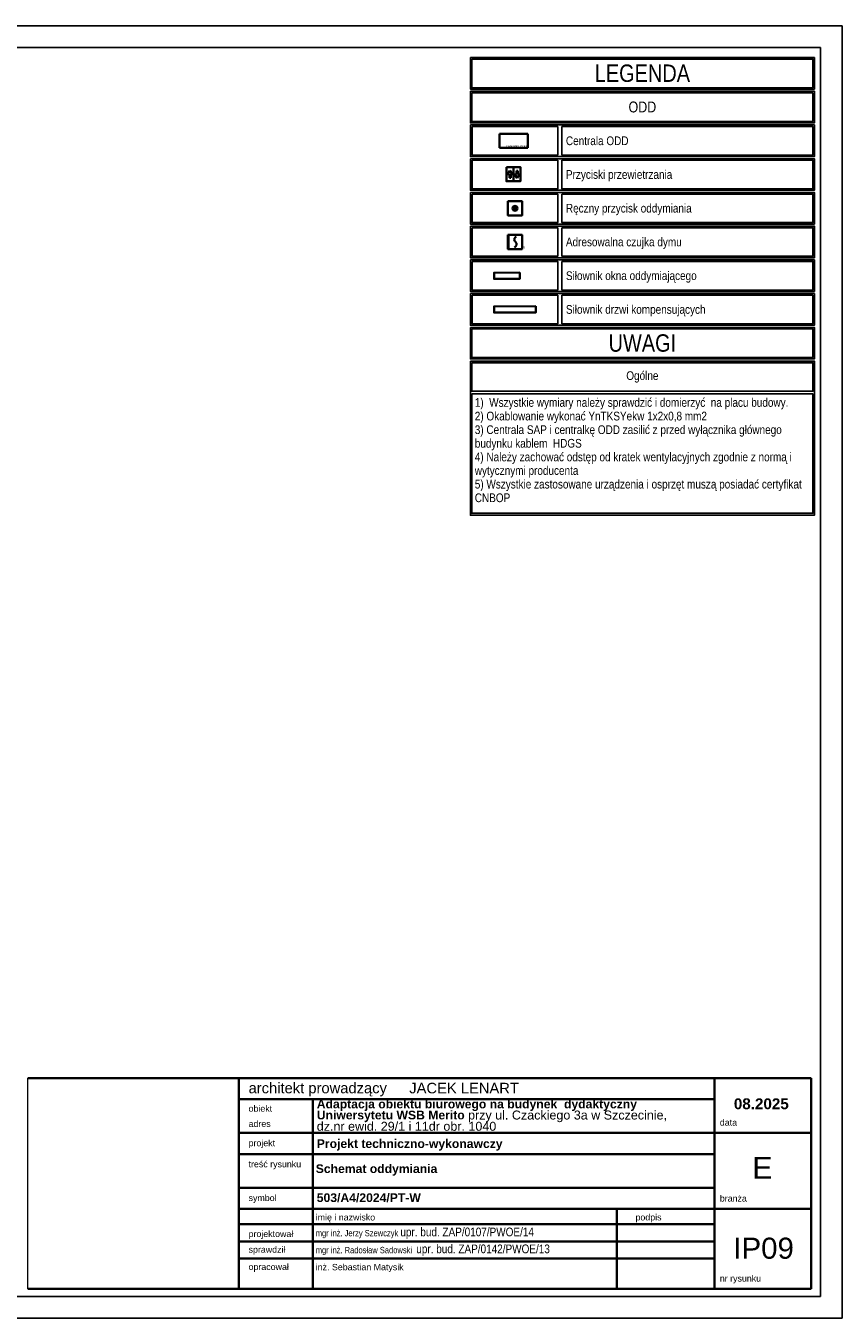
# Model space of a CAD drawing. Header units: millimetres. Extents: x 308 to 111749, y 130 to 32066.
# Tile 9 of 9: x 92991 to 111749, y 2366 to 32066. Entities that reach past the tile are written whole.
import ezdxf

# ---------------------------------------------------------------- set-up
doc = ezdxf.new("R2010")
doc.units = ezdxf.units.MM
doc.header["$XCLIPFRAME"] = 2
doc.layers.add('arch - tabela2', color=7, linetype='Continuous')
doc.layers.add('stokrotka opisy', color=7, linetype='Continuous')
for name, color, linetype, lineweight in [('arch tabela_Nr_Pióra__100', 7, 'Continuous', 20), ('CP_LINENORM', 251, 'Continuous', 25), ('Elementy ODD', 3, 'Continuous', 35)]:
    doc.layers.add(name, color=color, linetype=linetype, lineweight=lineweight)
doc.styles.add('GENERATED_STYLE_1', font='ARIALN.TTF')
doc.styles.get("Standard").update_dxf_attribs({"font": 'arial.ttf'})
doc.styles.add('STYL_AUTOMATYCZNY_1', font='ARIALN.TTF')
doc.styles.add('STYL_AUTOMATYCZNY_2', font='ARIALN.TTF')
picture_1 = doc.add_image_def('image1.tif', size_in_pixel=(2126, 2126))

# ---------------------------------------------------------------- blocks, each defined once
blk = doc.blocks.new('przycisk oddymiania')
h = blk.add_hatch(color=256)
h.set_gradient(color1=(255, 0, 0), color2=(255, 0, 0))
h.paths.add_polyline_path([(21.9, 16.3, 1), (10.6, 16.3, 1)])
blk.add_lwpolyline([(0, 32.5), (32.5, 32.5), (32.5, 0), (0, 0)], close=True)
blk.add_circle((16.3, 16.3), 5.61)
blk = doc.blocks.new('przycisk przewietrzania')
for p, q in [((16.3, 32.5), (16.3, 0)), ((7, 7.7), (10, 7.7))]:
    blk.add_line(p, q)
at = {"ltscale": 4}
for p, q in [((3.6, 16.2), (8.3, 24.7)), ((7, 16.2), (3.6, 16.2)), ((7, 7.7), (7, 16.2)), ((8.3, 24.7), (13.3, 16.2)), ((10, 16.2), (10, 7.7)), ((13.3, 16.2), (10, 16.2)), ((19.8, 15.3), (23.1, 15.3)), ((24.8, 6.8), (19.8, 15.3)), ((23.1, 15.3), (23.1, 23.7)), ((23.1, 23.7), (26.1, 23.7)), ((29.4, 15.3), (24.8, 6.8)), ((26.1, 23.7), (26.1, 15.3)), ((26.1, 15.3), (29.4, 15.3))]:
    blk.add_line(p, q, dxfattribs=at)
blk.add_lwpolyline([(0, 32.5), (32.5, 32.5), (32.5, 0), (0, 0)], close=True)
blk = doc.blocks.new('centralka ODD')
for p, q in [((65, 32.5), (0, 32.5)), ((0, 32.5), (0, 0)), ((65, 0), (65, 32.5)), ((0, 0), (65, 0))]:
    blk.add_line(p, q)
blk.add_text('Centralka ODD', height=5.08).set_placement((14.2, 1.3))
blk = doc.blocks.new('czujka dymu')
h = blk.add_hatch(color=256)
h.set_gradient(color1=(255, 0, 0), color2=(224, 0, 0), one_color=1, name='INVSPHERICAL')
h.paths.add_polyline_path([(-28.7, 16.3), (-28.7, 32.5), (-32.5, 32.5), (-32.5, 16.3)])
h.paths.add_polyline_path([(-28.7, 0), (-28.7, 16.3), (-32.5, 16.3), (-32.5, 0)])
for p, q in [((-18, 22), (-17.5, 24)), ((-17.5, 19.9), (-18, 22)), ((-17.5, 24), (-16, 26.4)), ((-16.3, 18.1), (-17.5, 19.9)), ((-14.3, 6.9), (-16.9, 4)), ((-16, 17.5), (-16.3, 18.1)), ((-16, 26.4), (-13.4, 29.2)), ((-15.1, 16.6), (-16, 17.5)), ((-15.1, 16.6), (-14.3, 15.7)), ((-14.3, 15.7), (-13.9, 15.1)), ((-12.8, 9.2), (-14.3, 6.9)), ((-13.9, 15.1), (-12.8, 13.4)), ((-12.8, 13.4), (-12.3, 11.3)), ((-12.3, 11.3), (-12.8, 9.2))]:
    blk.add_line(p, q)
blk.add_lwpolyline([(-32.5, 32.5), (0, 32.5), (0, 0), (-32.5, 0)], close=True)
blk.add_text('R', height=5.08).set_placement((1.4, 1.3))

msp = doc.modelspace()

# ---------------------------------------------------------------- linework, layer by layer
at = {"color": 7, "linetype": 'Continuous', "lineweight": 35}
for p, q in [((93040, 7882, 13), (111040, 7882, 13)), ((93816, 7882, 13), (110773, 7882, 13)), ((97886, 3038, 13), (97886, 7882, 13)), ((108812, 3038, 13), (108812, 7882, 13)), ((111040, 3038, 13), (111040, 7882, 13)), ((97886, 7398, 13), (108812, 7398, 13)), ((99589, 3038, 13), (99589, 7398, 13)), ((97886, 6623, 13), (111040, 6623, 13)), ((97886, 6138, 13), (108812, 6138, 13)), ((97886, 5363, 13), (108812, 5363, 13)), ((97886, 4879, 13), (111040, 4879, 13)), ((106574, 3038, 13), (106574, 4879, 13)), ((106574, 3038, 13), (106574, 4879, 13)), ((97886, 4529, 13), (108812, 4529, 13)), ((99589, 4529, 13), (106606, 4529, 13)), ((99589, 4529, 13), (106574, 4529, 13)), ((97886, 4131, 13), (104870, 4131, 13)), ((99589, 4131, 13), (108812, 4131, 13)), ((97886, 3734, 13), (108812, 3734, 13)), ((93040, 3038, 13), (111040, 3038, 13)), ((99589, 3038, 13), (106606, 3038, 13)), ((101481, 3038, 13), (107109, 3038, 13))]:
    msp.add_line(p, q, dxfattribs=at)
at = {"color": 8, "elevation": 26}
for points in [[(103205, 31338), (111111, 31338), (111111, 30612), (103205, 30612)], [(103239, 31301), (111077, 31301), (111077, 30645), (103239, 30645)], [(103205, 30563), (111111, 30563), (111111, 29837), (103205, 29837)], [(103239, 30526), (111077, 30526), (111077, 29870), (103239, 29870)], [(103205, 29788), (111111, 29788), (111111, 29062), (103205, 29062)], [(103245, 29751), (105214, 29751), (105214, 29095), (103245, 29095)], [(105308, 29751), (111077, 29751), (111077, 29095), (105308, 29095)], [(103205, 29013), (111111, 29013), (111111, 28287), (103205, 28287)], [(103245, 28976), (105214, 28976), (105214, 28320), (103245, 28320)], [(105308, 28976), (111077, 28976), (111077, 28320), (105308, 28320)], [(103205, 28238), (111111, 28238), (111111, 27511), (103205, 27511)], [(103245, 28201), (105214, 28201), (105214, 27545), (103245, 27545)], [(105308, 28201), (111077, 28201), (111077, 27545), (105308, 27545)], [(103205, 27463), (111111, 27463), (111111, 26736), (103205, 26736)], [(103245, 27426), (105214, 27426), (105214, 26770), (103245, 26770)], [(105308, 27426), (111077, 27426), (111077, 26770), (105308, 26770)], [(103205, 26688), (111111, 26688), (111111, 25961), (103205, 25961)], [(103245, 26651), (105214, 26651), (105214, 25994), (103245, 25994)], [(105308, 26651), (111077, 26651), (111077, 25994), (105308, 25994)], [(103205, 25912), (111111, 25912), (111111, 25186), (103205, 25186)], [(103245, 25876), (105214, 25876), (105214, 25219), (103245, 25219)], [(105308, 25876), (111077, 25876), (111077, 25219), (105308, 25219)], [(103205, 25137), (111111, 25137), (111111, 24411), (103205, 24411)], [(103239, 25100), (111077, 25100), (111077, 24444), (103239, 24444)], [(103205, 24362), (111111, 24362), (111111, 20818), (103205, 20818)], [(103239, 24325), (111077, 24325), (111077, 23669), (103239, 23669)], [(103239, 23607), (111077, 23607), (111077, 20865), (103239, 20865)]]:
    msp.add_lwpolyline(points, close=True, dxfattribs=at)
at = {"layer": 'CP_LINENORM', "linetype": 'Continuous'}
for p, q in [((111749, 32066, 26), (69749, 32066, 26)), ((111749, 2366, 26), (111749, 32066, 26)), ((69749, 2366, 26), (111749, 2366, 26))]:
    msp.add_line(p, q, dxfattribs=at)
at = {"layer": 'CP_LINENORM'}
for p, q in [((111249, 31566, 26), (71249, 31566, 26)), ((111249, 2866, 26), (111249, 31566, 26)), ((71249, 2866, 26), (111249, 2866, 26))]:
    msp.add_line(p, q, dxfattribs=at)
at = {"layer": 'Elementy ODD', "elevation": 26}
for points in [[(104343, 26395), (104344, 26252), (103751, 26250), (103751, 26393)], [(104708, 25620), (104709, 25477), (103751, 25475), (103751, 25618)]]:
    msp.add_lwpolyline(points, close=True, dxfattribs=at)

# ---------------------------------------------------------------- block references
at = {"layer": 'Elementy ODD', "xscale": 10, "yscale": 10, "zscale": 10}
for name, p in [('centralka ODD', (103878, 29259, 26)), ('przycisk przewietrzania', (104032, 28495, 26)), ('przycisk oddymiania', (104067, 27710, 26)), ('czujka dymu', (104392, 26935, 26))]:
    msp.add_blockref(name, p, dxfattribs=at)

# ---------------------------------------------------------------- texts
at = {"color": 7, "linetype": 'Continuous', "lineweight": 35}
for s, insert, char_height, attachment_point, style in [('\\A1;{\\pql;\\fArial|b0|i0|c238|p0;\\W1.000000;architekt prowadzący}', (98109, 7619, 13), 242.24, 4, 'STYL_AUTOMATYCZNY_1'), ('\\A1;{\\pql;\\fArial|b0|i0|c238|p0;\\W1.000000;JACEK LENART}', (101801, 7652, 13), 242.24, 4, 'STYL_AUTOMATYCZNY_1'), ('\\A1;{\\pql;\\fArial|b0|i0|c238|p0;\\W1.000000;obiekt}', (98109, 7182, 13), 145.34, 4, 'STYL_AUTOMATYCZNY_1'), ('\\A1;{\\pql;\\fArial|b0|i0|c238|p0;\\W1.000000;adres}', (98109, 6833, 13), 145.34, 4, 'STYL_AUTOMATYCZNY_1'), ('\\A1;{\\pql;\\fArial|b0|i0|c238|p0;\\W1.000000;data}', (108938, 6863, 13), 145.34, 4, 'STYL_AUTOMATYCZNY_1'), ('\\A1;{\\pql;\\fArial|b0|i0|c238|p0;\\W1.000000;projekt}', (98109, 6368, 13), 145.34, 4, 'STYL_AUTOMATYCZNY_1'), ('\\A1;{\\pql;\\fArial|b0|i0|c238|p0;\\W1.000000;treść rysunku}', (98109, 5883, 13), 145.34, 4, 'STYL_AUTOMATYCZNY_1'), ('\\pxql;\\fArial|b1|i0|c238|p0;\\A1;Schemat oddymiania', (99652, 5771, 13), 200, 4, 'STYL_AUTOMATYCZNY_2'), ('\\A1;{\\pql;\\fArial|b0|i0|c238|p0;\\W1.000000;symbol}', (98109, 5108, 13), 145.34, 4, 'STYL_AUTOMATYCZNY_1'), ('\\A1;{\\pql;\\fArial|b0|i0|c238|p0;\\W1.000000;branża}', (108938, 5118, 13), 145.34, 4, 'STYL_AUTOMATYCZNY_1'), ('\\A1;{\\pql;\\fArial|b0|i0|c238|p0;\\W1.000000;imię i nazwisko}', (99652, 4662, 13), 145.34, 4, 'STYL_AUTOMATYCZNY_1'), ('\\pxql;mgr inż. Jerzy Szewczyk \\H1.3761001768x;upr. bud. ZAP/0107/PWOE/14', (99652, 4317, 13), 145.34, 4, 'STYL_AUTOMATYCZNY_1'), ('\\A1;{\\pql;\\fArial|b0|i0|c238|p0;\\W1.000000;podpis}', (107000, 4663, 13), 145.34, 4, 'STYL_AUTOMATYCZNY_1'), ('\\pxql;\\fArial|b0|i0|c238|p0;\\A1;projektował', (98109, 4281, 13), 145.34, 4, 'STYL_AUTOMATYCZNY_1'), ('\\pxql;mgr inż. Radosław Sadowski  \\H1.3761001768x;upr. bud. ZAP/0142/PWOE/13', (99652, 3928, 13), 145.34, 4, 'STYL_AUTOMATYCZNY_1'), ('\\pxqc;\\fArial|b0|i0|c238|p0;\\A1;IP09', (109944, 3970, 13), 484.48, 5, 'STYL_AUTOMATYCZNY_1'), ('\\A1;{\\pql;\\fArial|b0|i0|c238|p0;\\W1.000000;sprawdził}', (98109, 3921, 13), 145.34, 4, 'STYL_AUTOMATYCZNY_1'), ('\\pxql;\\fArial|b0|i0|c238|p0;\\A1;opracował', (98109, 3523, 13), 145.34, 4, 'STYL_AUTOMATYCZNY_1'), ('\\pxql;\\fArial|b0|i0|c238|p0;\\A1;inż. Sebastian Matysik', (99652, 3518, 13), 145.34, 4, 'STYL_AUTOMATYCZNY_1'), ('\\A1;{\\pql;\\fArial|b0|i0|c238|p0;\\W1.000000;nr rysunku}', (108938, 3258, 13), 145.34, 4, 'STYL_AUTOMATYCZNY_1')]:
    msp.add_mtext(s, dxfattribs=dict(at, insert=insert, char_height=char_height, attachment_point=attachment_point, style=style))
at = {"color": 7, "linetype": 'Continuous', "lineweight": 13, "insert": (99676, 7029, 13), "char_height": 200, "width": 8787.67, "attachment_point": 4, "line_spacing_factor": 0.751632, "style": 'STYL_AUTOMATYCZNY_2'}
msp.add_mtext('\\A1;{\\pql;\\fArial|b1|i0|c238|p0;\\W1.000000;Adaptacja obiektu biurowego na budynek  dydaktyczny Uniwersytetu WSB Merito\\fArial|b0|i0|c238|p0;\\W1.000000; \\fArial|b0|i0|c238|p0;\\H1.029412x;\\W1.000000;przy ul. Czackiego 3a w Szczecinie,\\P\\pql;\\fArial|b0|i0|c238|p0;\\W1.000000;dz.nr ewid. 29/1 i 11dr obr. 1040}', dxfattribs=at)
at = {"color": 7, "linetype": 'Continuous', "lineweight": 13, "style": 'STYL_AUTOMATYCZNY_2'}
for s, insert, char_height, attachment_point in [('\\A1;{\\pqc;\\fArial|b1|i0|c238|p0;\\W1.000000;0\\fArial|b1|i0|c238|p0;\\W1.000000;8\\fArial|b1|i0|c238|p0;\\W1.000000;.2025}', (109891, 7291, 13), 250, 5), ('\\A1;{\\pql;\\fArial|b1|i0|c238|p0;\\W1.000000;Projekt techniczn\\fArial|b1|i0|c238|p0;\\W1.000000;o-wykonawczy}', (99676, 6347, 13), 200, 4), ('\\A1;{\\pql;\\fArial|b1|i0|c238|p0;\\W1.000000;503/A4/2024/PT\\fArial|b1|i0|c238|p0;\\W1.000000;-W}', (99676, 5132, 13), 200, 4)]:
    msp.add_mtext(s, dxfattribs=dict(at, insert=insert, char_height=char_height, attachment_point=attachment_point))
at = {"layer": 'arch - tabela2', "linetype": 'Continuous', "insert": (103307, 23511, 26), "char_height": 200, "width": 7749.28, "attachment_point": 1, "line_spacing_factor": 0.938717, "style": 'GENERATED_STYLE_1'}
msp.add_mtext('{\\fArial Narrow|b0|i0|c238;1)  Wszystkie wymiary należy sprawdzić i domierzyć  na placu budowy.\\P2) Okablowanie wykonać YnTKSYekw 1x2x0,8 mm2\\P3) Centrala SAP i centralkę ODD zasilić z przed wyłącznika głównego  budynku kablem  HDGS\\P4) }Należy zachować odstęp od kratek wentylacyjnych zgodnie z normą i wytycznymi producenta\\P{\\fArial Narrow|b0|i0|c238;5) Wszystkie zastosowane urządzenia i osprzęt muszą posiadać certyfikat \\fArial Narrow|b0|i0;CNBOP\\fArial Narrow|b0|i0|c238;\\P}\\P', dxfattribs=at)
at = {"layer": 'arch tabela_Nr_Pióra__100', "linetype": 'Continuous', "insert": (109914, 5819, 13), "char_height": 500, "attachment_point": 5}
msp.add_mtext('E', dxfattribs=at)
at = {"layer": 'stokrotka opisy', "style": 'GENERATED_STYLE_1'}
for s, insert, char_height, width, attachment_point in [('\\pxsm1.5;LEGENDA', (107158, 30975, 26), 400, 1827.81, 5), ('\\pxsm1.5;ODD', (107158, 30200, 26), 250, 7176, 5), ('\\pxsm1.5;Centrala ODD', (105401, 29525, 26), 200, 4563.68, 1), ('\\pxsm1.5;Przyciski przewietrzania', (105401, 28750, 26), 200, 4563.68, 1), ('\\pxsm1.5;Ręczny przycisk oddymiania ', (105401, 27975, 26), 200, 4563.68, 1), ('\\pxsm1.5;Adresowalna czujka dymu ', (105401, 27200, 26), 200, 4563.68, 1), ('\\pxsm1.5;Siłownik okna oddymiającego', (105401, 26424, 26), 200, 4563.68, 1), ('\\pxsm1.5;Siłownik drzwi kompensujących', (105401, 25649, 26), 200, 4563.68, 1), ('\\pxsm1.5;UWAGI', (107158, 24774, 26), 400, 1827.81, 5), ('\\pxsm1.5;Ogólne', (107158, 23997, 26), 200, 7152.8, 5)]:
    msp.add_mtext(s, dxfattribs=dict(at, insert=insert, char_height=char_height, width=width, attachment_point=attachment_point))

# ---------------------------------------------------------------- pictures from other files: only their frames are drawn
at = {"layer": 'arch tabela_Nr_Pióra__100', "linetype": 'Continuous'}
image = msp.add_image(picture_1, insert=(93040, 3038, 13), size_in_units=(5000, 5000), dxfattribs=at)
image.set_boundary_path([(-0.5, 65.5), (2059.8, 2125.5)])

doc.saveas('drawing.dxf')
